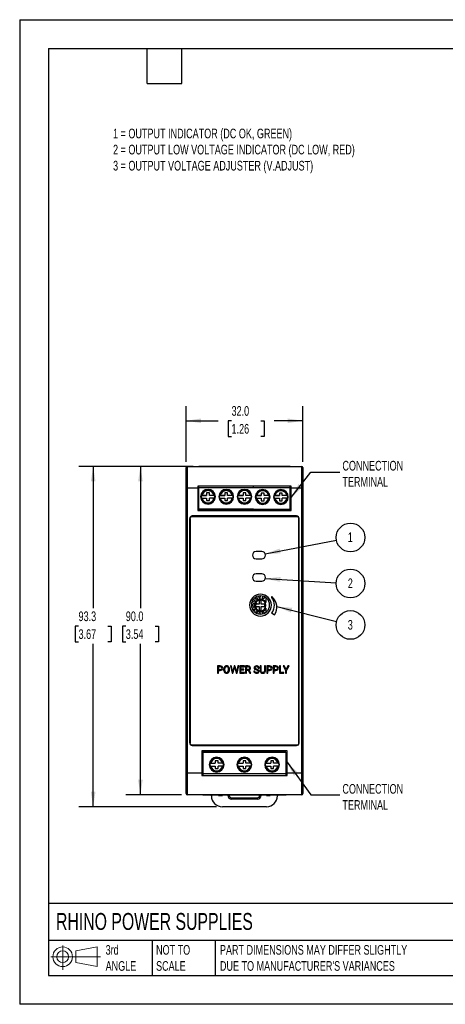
# Model space of a CAD drawing. Header units: millimetres. Extents: x 0 to 349, y 0 to 270.
# Tile 1 of 9: x 0 to 117, y 0 to 270. Entities that reach past the tile are written whole.
import ezdxf

# ---------------------------------------------------------------- set-up
doc = ezdxf.new("R2010")
doc.units = ezdxf.units.MM
doc.header["$LTSCALE"] = 1.25
doc.layers.add('DIMENSIONS', color=140, linetype='Continuous', lineweight=25)
doc.layers.add('TEXT', color=140, linetype='Continuous', lineweight=25)
doc.styles.add('SLDTEXTSTYLE0', font='TXT', dxfattribs={"width": 0.7})
doc.dimstyles.new('SLDDIMSTYLE0', dxfattribs={"dimtxt": 2.69751, "dimasz": 4.1275, "dimexe": 0, "dimexo": 0.0625, "dimgap": 0.674377, "dimtad": 0, "dimtih": 1, "dimtoh": 1, "dimdec": 1, "dimrnd": 1e-09, "dimzin": 4, "dimdsep": 46, "dimtxsty": 'SLDTEXTSTYLE0', "dimsah": 1, "dimcen": 0.09, "dimadec": 0, "dimazin": 1, "dimtfac": 1, "dimtdec": 1, "dimtofl": 0, "dimtmove": 0, "dimatfit": 3, "dimfxl": 0, "dimfrac": 2, "dimtolj": 1, "dimtzin": 12, "dimarcsym": 0})
doc.dimstyles.new('SLDDIMSTYLE1', dxfattribs={"dimtxt": 2.69751, "dimasz": 4.1275, "dimexe": 0, "dimexo": 0.0625, "dimgap": 0.674377, "dimtad": 0, "dimtih": 1, "dimtoh": 1, "dimdec": 1, "dimrnd": 1e-09, "dimzin": 12, "dimdsep": 46, "dimtxsty": 'SLDTEXTSTYLE0', "dimsah": 1, "dimcen": 0.09, "dimadec": 0, "dimazin": 3, "dimtfac": 1, "dimtdec": 1, "dimtofl": 0, "dimtmove": 0, "dimatfit": 3, "dimfxl": 0, "dimfrac": 2, "dimtolj": 1, "dimtzin": 12, "dimarcsym": 0})
doc.dimstyles.new('SLDDIMSTYLE2', dxfattribs={"dimtxt": 0.18, "dimasz": 4.1275, "dimexe": 0, "dimexo": 0.0625, "dimgap": 0, "dimtad": 0, "dimtih": 1, "dimtoh": 1, "dimdec": 0, "dimrnd": 1e-09, "dimzin": 0, "dimdsep": 46, "dimtxsty": 'Standard', "dimsah": 1, "dimcen": 0.09, "dimadec": 0, "dimazin": 0, "dimtfac": 4.1275, "dimtdec": 0, "dimtofl": 0, "dimtmove": 0, "dimatfit": 3, "dimfxl": 0, "dimfrac": 2, "dimtolj": 1, "dimtzin": 0, "dimarcsym": 0})

# ---------------------------------------------------------------- blocks, each defined once
blk = doc.blocks.new('Block11')
at = {"color": 7, "linetype": 'Continuous', "lineweight": 18}
for p, q in [((3.24, 6.64), (3.24, 0)), ((6.85, 5.21), (12.72, 6.29)), ((12.72, 6.29), (12.72, 0.91)), ((0, 3.6), (13.59, 3.6)), ((6.85, 2), (6.85, 5.21)), ((6.85, 2), (12.72, 0.91))]:
    blk.add_line(p, q, dxfattribs=at)
for radius in [2.69, 1.61]:
    blk.add_circle((3.24, 3.6), radius, dxfattribs=at)
blk = doc.blocks.new('Block12')
at = {"color": 7, "linetype": 'Continuous'}
blk.add_blockref('Block11', (0, 0), dxfattribs=at)
blk = doc.blocks.new('_D')
at = {"layer": 'DIMENSIONS'}
for p, q in [((45.6, 148.73), (45.6, 163.91)), ((77.6, 148.73), (77.6, 163.91)), ((45.6, 159.94), (54.42, 159.94)), ((58.07, 159.94), (57.17, 159.94)), ((57.17, 159.94), (57.17, 155.66)), ((66.09, 159.94), (66.99, 159.94)), ((66.99, 159.94), (66.99, 155.66)), ((77.6, 159.94), (69.74, 159.94)), ((57.17, 155.66), (58.07, 155.66)), ((66.99, 155.66), (66.09, 155.66))]:
    blk.add_line(p, q, dxfattribs=at)
for points in [[(45.6, 159.94), (49.73, 159.31), (49.73, 160.58)], [(77.6, 159.94), (73.47, 160.58), (73.47, 159.31)]]:
    blk.add_solid(points, dxfattribs=at)
at = {"layer": 'DIMENSIONS', "char_height": 2.646, "attachment_point": 1, "style": 'SLDTEXTSTYLE0'}
for s, insert in [('32.0', (58.07, 163.96)), ('1.26', (58.07, 159.07))]:
    blk.add_mtext(s, dxfattribs=dict(at, insert=insert))
blk = doc.blocks.new('_D_1')
at = {"layer": 'DIMENSIONS'}
for p, q in [((47.51, 147.44), (29.13, 147.44)), ((33.1, 147.44), (33.1, 108.55)), ((29.09, 103.66), (28.18, 103.66)), ((28.18, 103.66), (28.18, 99.38)), ((37.11, 103.66), (38.01, 103.66)), ((38.01, 103.66), (38.01, 99.38)), ((28.18, 99.38), (29.09, 99.38)), ((33.1, 57.44), (33.1, 98.77)), ((38.01, 99.38), (37.11, 99.38)), ((44.31, 57.44), (29.13, 57.44))]:
    blk.add_line(p, q, dxfattribs=at)
for points in [[(33.1, 147.44), (32.46, 143.32), (33.73, 143.32)], [(33.1, 57.44), (33.73, 61.57), (32.46, 61.57)]]:
    blk.add_solid(points, dxfattribs=at)
at = {"layer": 'DIMENSIONS', "char_height": 2.646, "attachment_point": 1, "style": 'SLDTEXTSTYLE0'}
for s, insert in [('90.0', (29.09, 107.68)), ('3.54', (29.09, 102.79))]:
    blk.add_mtext(s, dxfattribs=dict(at, insert=insert))
blk = doc.blocks.new('_D_2')
at = {"layer": 'DIMENSIONS'}
for p, q in [((47.51, 147.44), (16.18, 147.44)), ((20.14, 147.44), (20.14, 108.55)), ((16.14, 103.66), (15.23, 103.66)), ((15.23, 103.66), (15.23, 99.38)), ((24.15, 103.66), (25.06, 103.66)), ((25.06, 103.66), (25.06, 99.38)), ((15.23, 99.38), (16.14, 99.38)), ((20.14, 54.14), (20.14, 98.77)), ((25.06, 99.38), (24.15, 99.38)), ((53.96, 54.14), (16.18, 54.14))]:
    blk.add_line(p, q, dxfattribs=at)
for points in [[(20.14, 147.44), (19.51, 143.32), (20.78, 143.32)], [(20.14, 54.14), (20.78, 58.27), (19.51, 58.27)]]:
    blk.add_solid(points, dxfattribs=at)
at = {"layer": 'DIMENSIONS', "char_height": 2.646, "attachment_point": 1, "style": 'SLDTEXTSTYLE0'}
for s, insert in [('93.3', (16.14, 107.68)), ('3.67', (16.14, 102.79))]:
    blk.add_mtext(s, dxfattribs=dict(at, insert=insert))
blk = doc.blocks.new('SW_NOTE_0')
at = {"layer": 'DIMENSIONS', "color": 0}
blk.add_circle((3.86, 0.74), 3.93, dxfattribs=at)
at = {"layer": 'DIMENSIONS', "color": 0, "insert": (3.81, 2.12), "char_height": 2.65, "attachment_point": 2, "style": 'SLDTEXTSTYLE0'}
blk.add_mtext('1', dxfattribs=at)
blk = doc.blocks.new('SW_NOTE_0_1')
at = {"layer": 'DIMENSIONS', "color": 0}
blk.add_circle((3.92, -0.23), 3.93, dxfattribs=at)
at = {"layer": 'DIMENSIONS', "color": 0, "insert": (3.88, 1.15), "char_height": 2.65, "attachment_point": 2, "style": 'SLDTEXTSTYLE0'}
blk.add_mtext('2', dxfattribs=at)
blk = doc.blocks.new('SW_NOTE_0_2')
at = {"layer": 'DIMENSIONS', "color": 0}
blk.add_circle((3.81, -0.96), 3.93, dxfattribs=at)
at = {"layer": 'DIMENSIONS', "color": 0, "insert": (3.76, 0.42), "char_height": 2.65, "attachment_point": 2, "style": 'SLDTEXTSTYLE0'}
blk.add_mtext('3', dxfattribs=at)

msp = doc.modelspace()

# ---------------------------------------------------------------- linework, layer by layer
at = {"color": 7, "linetype": 'Continuous'}
for p, q in [((0, 269.88), (0, 0)), ((0, 269.88), (349.25, 269.88)), ((349.25, 0), (0, 0))]:
    msp.add_line(p, q, dxfattribs=at)
for p, q in [((45.6, 141.44), (45.6, 147.14)), ((45.9, 147.44), (45.9, 141.44)), ((45.9, 147.44), (49.1, 147.44)), ((49.1, 147.44), (49.1, 147.44)), ((74.1, 147.44), (49.1, 147.44)), ((49.1, 147.44), (74.1, 147.44)), ((74.1, 147.44), (74.1, 147.44)), ((74.1, 147.44), (77.3, 147.44)), ((77.3, 141.44), (77.3, 147.44)), ((77.6, 147.14), (77.6, 141.44)), ((45.6, 141.44), (45.9, 141.44)), ((45.6, 63.44), (45.6, 141.44)), ((48.8, 141.44), (45.9, 141.44)), ((45.9, 141.44), (45.9, 63.44)), ((74.4, 142.04), (48.8, 142.04)), ((48.8, 142.04), (48.8, 141.44)), ((48.8, 141.44), (48.8, 135.34)), ((49.12, 141.67), (49.12, 142.04)), ((49.12, 135.81), (49.12, 141.67)), ((49.12, 141.67), (64.12, 141.67)), ((51.62, 141.03), (51.62, 140.79)), ((56.62, 141.03), (56.62, 140.79)), ((61.62, 141.03), (61.62, 140.79)), ((64.12, 141.67), (64.12, 142.04)), ((64.12, 141.62), (64.12, 141.67)), ((64.12, 141.62), (74.1, 141.62)), ((66.6, 140.98), (66.6, 140.74)), ((71.6, 140.98), (71.6, 140.74)), ((74.1, 141.62), (74.1, 142.04)), ((74.1, 135.76), (74.1, 141.62)), ((77.3, 141.44), (74.4, 141.44)), ((74.4, 135.34), (74.4, 141.44)), ((77.6, 141.44), (77.3, 141.44)), ((77.3, 63.44), (77.3, 141.44)), ((77.6, 141.44), (77.6, 63.44)), ((51.25, 139.49), (49.75, 139.49)), ((49.99, 139.49), (51.25, 139.49)), ((49.99, 138.74), (51.25, 138.74)), ((52, 140.19), (51.25, 140.19)), ((51.25, 140.19), (51.25, 139.49)), ((52, 140.19), (51.25, 140.19)), ((51.25, 140.19), (51.25, 140.19)), ((51.25, 139.49), (51.25, 139.49)), ((51.25, 138.74), (51.25, 138.05)), ((51.25, 138.05), (52, 138.05)), ((52, 139.49), (52, 140.19)), ((52, 140.19), (52, 140.19)), ((52, 139.49), (52, 139.49)), ((53.26, 139.49), (52, 139.49)), ((53.5, 139.49), (52, 139.49)), ((53.26, 138.74), (52, 138.74)), ((52, 138.05), (52, 138.74)), ((56.25, 139.49), (54.75, 139.49)), ((54.99, 139.49), (56.25, 139.49)), ((54.99, 138.74), (56.25, 138.74)), ((57, 140.19), (56.25, 140.19)), ((56.25, 140.19), (56.25, 139.49)), ((57, 140.19), (56.25, 140.19)), ((56.25, 140.19), (56.25, 140.19)), ((56.25, 139.49), (56.25, 139.49)), ((56.25, 138.74), (56.25, 138.05)), ((56.25, 138.05), (57, 138.05)), ((57, 139.49), (57, 140.19)), ((57, 140.19), (57, 140.19)), ((57, 139.49), (57, 139.49)), ((58.26, 139.49), (57, 139.49)), ((58.5, 139.49), (57, 139.49)), ((58.26, 138.74), (57, 138.74)), ((57, 138.05), (57, 138.74)), ((61.25, 139.49), (59.75, 139.49)), ((59.99, 139.49), (61.25, 139.49)), ((59.99, 138.74), (61.25, 138.74)), ((62, 140.19), (61.25, 140.19)), ((61.25, 140.19), (61.25, 139.49)), ((62, 140.19), (61.25, 140.19)), ((61.25, 140.19), (61.25, 140.19)), ((61.25, 139.49), (61.25, 139.49)), ((61.25, 138.74), (61.25, 138.05)), ((61.25, 138.05), (62, 138.05)), ((62, 139.49), (62, 140.19)), ((62, 140.19), (62, 140.19)), ((63.26, 139.49), (62, 139.49)), ((63.5, 139.49), (62, 139.49)), ((62, 139.49), (62, 139.49)), ((63.26, 138.74), (62, 138.74)), ((62, 138.05), (62, 138.74)), ((66.22, 139.44), (64.73, 139.44)), ((64.97, 139.44), (66.22, 139.44)), ((64.97, 138.69), (66.22, 138.69)), ((66.97, 140.14), (66.22, 140.14)), ((66.22, 140.14), (66.22, 139.44)), ((66.97, 140.14), (66.22, 140.14)), ((66.22, 140.14), (66.22, 140.14)), ((66.22, 139.44), (66.22, 139.44)), ((66.22, 138.69), (66.22, 138)), ((66.22, 138), (66.97, 138)), ((66.97, 139.44), (66.97, 140.14)), ((66.97, 140.14), (66.97, 140.14)), ((66.97, 139.44), (66.97, 139.44)), ((68.23, 139.44), (66.97, 139.44)), ((68.47, 139.44), (66.97, 139.44)), ((68.23, 138.69), (66.97, 138.69)), ((66.97, 138), (66.97, 138.69)), ((71.22, 139.44), (69.73, 139.44)), ((69.97, 139.44), (71.22, 139.44)), ((69.97, 138.69), (71.22, 138.69)), ((71.97, 140.14), (71.22, 140.14)), ((71.22, 140.14), (71.22, 139.44)), ((71.97, 140.14), (71.22, 140.14)), ((71.22, 140.14), (71.22, 140.14)), ((71.22, 139.44), (71.22, 139.44)), ((71.22, 138.69), (71.22, 138)), ((71.22, 138), (71.97, 138)), ((71.97, 139.44), (71.97, 140.14)), ((71.97, 140.14), (71.97, 140.14)), ((73.23, 139.44), (71.97, 139.44)), ((73.47, 139.44), (71.97, 139.44)), ((71.97, 139.44), (71.97, 139.44)), ((73.23, 138.69), (71.97, 138.69)), ((71.97, 138), (71.97, 138.69)), ((48.8, 135.34), (74.4, 135.34)), ((49.12, 135.81), (64.1, 135.81)), ((49.12, 135.71), (49.12, 135.81)), ((49.12, 135.71), (64.1, 135.71)), ((64.1, 135.76), (64.1, 135.81)), ((64.1, 135.76), (74.1, 135.76)), ((64.1, 135.66), (64.1, 135.76)), ((64.1, 135.66), (74.1, 135.66)), ((74.1, 135.66), (74.1, 135.76)), ((46.59, 133.14), (46.59, 71.64)), ((46.6, 133.14), (46.59, 133.14)), ((46.6, 133.14), (46.6, 71.64)), ((46.69, 133.12), (46.69, 71.62)), ((47.29, 133.72), (75.89, 133.72)), ((47.3, 133.85), (47.3, 133.84)), ((75.9, 133.85), (47.3, 133.85)), ((75.9, 133.84), (47.3, 133.84)), ((75.9, 133.84), (75.9, 133.85)), ((76.49, 71.62), (76.49, 133.12)), ((76.61, 133.14), (76.6, 133.14)), ((76.6, 71.64), (76.6, 133.14)), ((76.61, 71.64), (76.61, 133.14)), ((66.39, 124.11), (64.79, 124.11)), ((64.79, 122.11), (66.39, 122.11)), ((66.39, 117.97), (64.79, 117.97)), ((64.79, 115.97), (66.39, 115.97)), ((64.48, 110.65), (64.1, 111.08)), ((64.48, 110.65), (64.1, 111.08)), ((64.46, 111.42), (64.86, 110.99)), ((64.48, 110.65), (64.48, 110.65)), ((65.15, 111.15), (64.96, 111.72)), ((65.15, 111.15), (64.96, 111.72)), ((65.44, 111.88), (65.62, 111.31)), ((65.96, 111.34), (66.02, 111.95)), ((65.96, 111.34), (66.02, 111.95)), ((66, 111.04), (66, 111.04)), ((66.52, 111.89), (66.45, 111.29)), ((66.9, 111.54), (66.9, 111.13)), ((67.36, 111.54), (66.9, 111.54)), ((66.9, 111.54), (66.9, 111.54)), ((66.9, 111.54), (66.9, 111.13)), ((67.5, 111.45), (67.5, 110.14)), ((63.5, 109.59), (64.01, 109.59)), ((64.01, 109.09), (63.52, 109.09)), ((64.01, 109.09), (63.52, 109.09)), ((64.08, 109.92), (63.6, 110.14)), ((64.08, 109.92), (63.6, 110.14)), ((63.65, 108.57), (64.08, 108.77)), ((63.78, 110.61), (64.29, 110.38)), ((64.29, 108.31), (63.87, 108.13)), ((64.29, 108.31), (63.87, 108.13)), ((64.01, 109.09), (64.01, 109.09)), ((64.08, 109.92), (64.08, 109.92)), ((64.19, 107.71), (64.48, 108.04)), ((64.29, 108.31), (64.29, 108.31)), ((64.48, 108.04), (64.48, 108.04)), ((64.9, 109.94), (64.6, 109.34)), ((64.6, 109.34), (64.9, 108.74)), ((64.9, 109.64), (64.9, 109.94)), ((64.9, 109.64), (64.9, 109.94)), ((65.6, 109.64), (64.9, 109.64)), ((65.6, 109.64), (64.9, 109.64)), ((64.9, 109.64), (64.9, 109.64)), ((64.9, 108.74), (64.9, 109.04)), ((64.9, 109.04), (65.6, 109.04)), ((64.9, 108.74), (64.9, 109.04)), ((64.9, 109.04), (64.9, 109.04)), ((64.94, 110.41), (64.94, 110.41)), ((66.2, 110.64), (65.6, 110.64)), ((65.6, 110.64), (65.6, 109.64)), ((66.2, 110.64), (65.6, 110.64)), ((65.6, 109.64), (65.6, 109.64)), ((65.6, 109.04), (65.6, 108.04)), ((65.6, 108.04), (66.2, 108.04)), ((66.2, 109.64), (66.2, 110.64)), ((66.2, 109.64), (66.2, 110.64)), ((66.2, 110.64), (66.2, 110.64)), ((67.2, 109.64), (66.2, 109.64)), ((67.2, 109.64), (66.2, 109.64)), ((66.2, 109.64), (66.2, 109.64)), ((66.2, 108.04), (66.2, 109.04)), ((66.2, 109.04), (67.2, 109.04)), ((66.2, 108.04), (66.2, 109.04)), ((66.2, 109.04), (66.2, 109.04)), ((67.06, 108.28), (67.06, 108.28)), ((67.2, 109.04), (67.2, 109.64)), ((67.2, 109.64), (67.2, 109.64)), ((67.2, 109.04), (67.2, 109.64)), ((67.5, 110.14), (67.5, 110.14)), ((67.5, 108.54), (67.5, 107.44)), ((67.5, 108.54), (67.5, 108.54)), ((64.86, 107.7), (64.57, 107.39)), ((64.86, 107.7), (64.86, 107.7)), ((65.02, 107.14), (65.15, 107.54)), ((65.02, 107.14), (65.15, 107.54)), ((65.15, 107.54), (65.15, 107.54)), ((65.62, 107.38), (65.5, 106.99)), ((66, 106.94), (65.96, 107.35)), ((65.96, 107.35), (65.96, 107.35)), ((66, 106.94), (65.96, 107.35)), ((66, 107.84), (66, 107.84)), ((66.45, 107.4), (66.5, 106.99)), ((66.9, 107.56), (66.9, 107.14)), ((66.9, 107.56), (66.9, 107.56)), ((66.9, 107.56), (66.9, 107.14)), ((66.9, 107.14), (66.98, 107.14)), ((66.9, 107.14), (66.9, 107.14)), ((66.9, 107.14), (66.98, 107.14)), ((54.23, 92.74), (54.23, 90.77)), ((54.96, 92.74), (54.23, 92.74)), ((54.49, 92.53), (54.49, 91.75)), ((54.97, 92.53), (54.49, 92.53)), ((55.91, 91.81), (55.91, 91.67)), ((56.17, 91.83), (56.17, 91.69)), ((57.24, 91.67), (57.24, 91.82)), ((57.49, 91.69), (57.49, 91.81)), ((58, 92.74), (57.74, 92.74)), ((57.74, 92.74), (58.21, 90.77)), ((58.31, 91.39), (58, 92.74)), ((58.79, 92.74), (58.4, 91.36)), ((58.45, 90.77), (58.87, 92.2)), ((59.01, 92.74), (58.79, 92.74)), ((58.87, 92.2), (58.9, 92.35)), ((58.9, 92.35), (58.93, 92.2)), ((58.93, 92.2), (59.34, 90.77)), ((59.39, 91.36), (59.01, 92.74)), ((59.79, 92.74), (59.49, 91.39)), ((59.58, 90.77), (60.05, 92.74)), ((60.05, 92.74), (59.79, 92.74)), ((60.34, 92.74), (60.34, 90.77)), ((61.58, 92.74), (60.34, 92.74)), ((60.6, 92.53), (61.58, 92.53)), ((60.6, 91.89), (60.6, 92.53)), ((61.46, 91.89), (60.6, 91.89)), ((61.46, 91.68), (61.46, 91.89)), ((61.58, 92.53), (61.58, 92.74)), ((61.92, 92.74), (61.92, 90.77)), ((62.57, 92.74), (61.92, 92.74)), ((62.18, 92.53), (62.18, 91.78)), ((62.58, 92.53), (62.18, 92.53)), ((62.18, 91.78), (62.58, 91.78)), ((65.36, 92.17), (65.62, 92.17)), ((65.91, 92.74), (65.91, 91.4)), ((66.17, 92.74), (65.91, 92.74)), ((66.17, 91.4), (66.17, 92.74)), ((67.08, 92.74), (67.08, 91.4)), ((67.34, 92.74), (67.08, 92.74)), ((67.34, 91.4), (67.34, 92.74)), ((67.75, 92.74), (67.75, 90.77)), ((68.48, 92.74), (67.75, 92.74)), ((68.49, 92.53), (68.01, 92.53)), ((68.01, 92.53), (68.01, 91.75)), ((69.5, 92.74), (69.5, 90.77)), ((70.23, 92.74), (69.5, 92.74)), ((69.76, 92.53), (69.76, 91.75)), ((70.24, 92.53), (69.76, 92.53)), ((71.51, 92.74), (71.25, 92.74)), ((71.25, 92.74), (71.25, 90.77)), ((71.51, 90.98), (71.51, 92.74)), ((72.21, 92.74), (72.89, 91.5)), ((72.5, 92.74), (72.21, 92.74)), ((73.02, 91.75), (72.5, 92.74)), ((73.53, 92.74), (73.02, 91.75)), ((73.15, 91.5), (73.82, 92.74)), ((73.82, 92.74), (73.53, 92.74)), ((54.23, 90.77), (54.49, 90.77)), ((54.49, 91.75), (54.96, 91.75)), ((54.49, 91.54), (54.95, 91.54)), ((54.49, 90.77), (54.49, 91.54)), ((58.21, 90.77), (58.45, 90.77)), ((58.35, 91.13), (58.31, 91.39)), ((58.4, 91.36), (58.35, 91.13)), ((59.34, 90.77), (59.58, 90.77)), ((59.45, 91.13), (59.39, 91.36)), ((59.49, 91.39), (59.45, 91.13)), ((60.34, 90.77), (61.59, 90.77)), ((60.6, 90.98), (60.6, 91.68)), ((60.6, 91.68), (61.46, 91.68)), ((61.59, 90.98), (60.6, 90.98)), ((61.59, 90.77), (61.59, 90.98)), ((61.92, 90.77), (62.18, 90.77)), ((62.18, 91.57), (62.64, 91.57)), ((62.18, 90.77), (62.18, 91.57)), ((62.64, 91.57), (63.07, 90.77)), ((63.35, 90.78), (62.88, 91.62)), ((63.07, 90.77), (63.35, 90.77)), ((63.35, 90.77), (63.35, 90.78)), ((64.45, 91.34), (64.19, 91.34)), ((66.62, 90.74), (66.69, 90.74)), ((67.75, 90.77), (68.01, 90.77)), ((68.01, 91.75), (68.48, 91.75)), ((68.01, 91.54), (68.47, 91.54)), ((68.01, 90.77), (68.01, 91.54)), ((69.5, 90.77), (69.76, 90.77)), ((69.76, 91.75), (70.23, 91.75)), ((69.76, 91.54), (70.22, 91.54)), ((69.76, 90.77), (69.76, 91.54)), ((71.25, 90.77), (72.44, 90.77)), ((72.44, 90.98), (71.51, 90.98)), ((72.44, 90.77), (72.44, 90.98)), ((72.89, 91.5), (72.89, 90.77)), ((72.89, 90.77), (73.15, 90.77)), ((73.15, 90.77), (73.15, 91.5)), ((46.59, 71.64), (46.6, 71.64)), ((75.89, 71.02), (47.29, 71.02)), ((47.3, 70.94), (75.9, 70.94)), ((47.3, 70.94), (47.3, 70.94)), ((47.3, 70.94), (75.9, 70.94)), ((75.9, 70.94), (75.9, 70.94)), ((76.6, 71.64), (76.61, 71.64)), ((73.3, 69.44), (49.9, 69.44)), ((49.9, 69.44), (49.9, 63.44)), ((72.99, 69.1), (50.19, 69.1)), ((50.19, 69.1), (50.19, 69)), ((72.99, 69), (50.19, 69)), ((50.19, 69), (50.19, 63.14)), ((72.99, 69.1), (72.99, 69)), ((72.99, 69), (72.99, 63.14)), ((73.3, 63.44), (73.3, 69.44)), ((52.36, 66.07), (53.62, 66.07)), ((52.36, 65.32), (53.62, 65.32)), ((54.37, 66.77), (53.62, 66.77)), ((53.62, 66.77), (53.62, 66.07)), ((53.62, 65.32), (53.62, 64.62)), ((54.37, 66.07), (54.37, 66.77)), ((55.63, 66.07), (54.37, 66.07)), ((54.37, 64.62), (54.37, 65.32)), ((55.63, 65.32), (54.37, 65.32)), ((59.96, 66.07), (61.22, 66.07)), ((59.96, 65.32), (61.22, 65.32)), ((61.97, 66.77), (61.22, 66.77)), ((61.22, 66.77), (61.22, 66.07)), ((61.22, 65.32), (61.22, 64.62)), ((61.97, 66.07), (61.97, 66.77)), ((63.23, 66.07), (61.97, 66.07)), ((61.97, 64.62), (61.97, 65.32)), ((63.23, 65.32), (61.97, 65.32)), ((67.56, 66.07), (68.82, 66.07)), ((67.56, 65.32), (68.82, 65.32)), ((69.57, 66.77), (68.82, 66.77)), ((68.82, 66.77), (68.82, 66.07)), ((68.82, 65.32), (68.82, 64.62)), ((69.57, 66.07), (69.57, 66.77)), ((70.83, 66.07), (69.57, 66.07)), ((69.57, 64.62), (69.57, 65.32)), ((70.83, 65.32), (69.57, 65.32)), ((45.6, 57.74), (45.6, 63.44)), ((45.6, 63.44), (45.9, 63.44)), ((45.9, 63.44), (45.9, 57.44)), ((45.9, 63.44), (49.9, 63.44)), ((49.9, 63.44), (49.9, 62.74)), ((49.9, 62.74), (73.3, 62.74)), ((72.99, 63.14), (50.19, 63.14)), ((50.19, 63.14), (50.19, 62.74)), ((53.62, 64.62), (54.37, 64.62)), ((53.99, 63.78), (53.99, 64.02)), ((61.22, 64.62), (61.97, 64.62)), ((61.59, 63.78), (61.59, 64.02)), ((68.82, 64.62), (69.57, 64.62)), ((69.19, 63.78), (69.19, 64.02)), ((72.99, 63.14), (72.99, 62.74)), ((73.3, 62.74), (73.3, 63.44)), ((73.3, 63.44), (77.3, 63.44)), ((77.3, 57.44), (77.3, 63.44)), ((77.6, 63.44), (77.3, 63.44)), ((77.6, 63.44), (77.6, 57.74)), ((50.2, 57.44), (45.9, 57.44)), ((50.2, 57.45), (73, 57.45)), ((50.2, 57.44), (50.2, 57.45)), ((73, 57.44), (50.2, 57.44)), ((52.55, 57.14), (52.55, 57.44)), ((54.5, 57.24), (54.5, 57.44)), ((54.5, 57.24), (55.55, 57.24)), ((57.05, 57.24), (57.45, 57.24)), ((66.15, 57.24), (65.75, 57.24)), ((67.65, 57.24), (68.7, 57.24)), ((68.7, 57.24), (68.7, 57.44)), ((70.65, 57.44), (70.65, 57.14)), ((73, 57.45), (73, 57.44)), ((77.3, 57.44), (73, 57.44)), ((67.65, 54.14), (55.55, 54.14)), ((58.05, 56.24), (58.05, 56.64)), ((58.05, 56.64), (65.15, 56.64)), ((65.15, 56.24), (58.05, 56.24)), ((65.15, 56.24), (65.15, 56.64))]:
    msp.add_line(p, q)
at = {"flags": 128}
for points in [[(69.06, 107.3), (69.5, 106.99), (69.85, 106.74)], [(55.55, 57.24), (55.55, 57.4), (55.56, 57.44)], [(57.05, 57.24), (57.07, 57.44), (57.07, 57.44)], [(57.48, 57.44), (57.46, 57.36), (57.45, 57.24)], [(65.75, 57.24), (65.74, 57.36), (65.71, 57.44)], [(66.13, 57.44), (66.13, 57.44), (66.15, 57.24)], [(67.64, 57.44), (67.64, 57.4), (67.65, 57.24)]]:
    msp.add_lwpolyline(points, dxfattribs=at)
for centre, radius, start, end in [((45.9, 147.14), 0.3, 90, 180), ((77.3, 147.14), 0.3, 0, 90), ((51.62, 139.12), 2.02, 90, 270), ((51.62, 139.12), 2.03, 90, 180), ((51.62, 139.12), 1.91, 90, 270), ((51.62, 139.12), 1.91, 90, 180), ((51.62, 139.12), 1.67, 90, 167.0629), ((51.62, 139.12), 2.02, 270, 90), ((51.62, 139.12), 2.03, 0, 90), ((51.62, 139.12), 1.91, 270, 90), ((51.62, 139.12), 1.91, 0, 90), ((51.62, 139.12), 1.67, 12.9371, 90), ((56.62, 139.12), 2.02, 90, 270), ((56.62, 139.12), 2.03, 90, 180), ((56.62, 139.12), 1.91, 90, 270), ((56.62, 139.12), 1.91, 90, 180), ((56.62, 139.12), 1.67, 90, 167.0629), ((56.62, 139.12), 2.02, 270, 90), ((56.62, 139.12), 2.03, 0, 90), ((56.62, 139.12), 1.91, 270, 90), ((56.62, 139.12), 1.91, 0, 90), ((56.62, 139.12), 1.67, 12.9371, 90), ((61.62, 139.12), 2.03, 90, 270), ((61.62, 139.12), 2.03, 90, 180), ((61.62, 139.12), 1.91, 90, 270), ((61.62, 139.12), 1.91, 90, 180), ((61.62, 139.12), 1.68, 90, 167.0629), ((61.62, 139.12), 2.03, 270, 90), ((61.62, 139.12), 2.03, 0, 90), ((61.62, 139.12), 1.91, 270, 90), ((61.62, 139.12), 1.91, 0, 90), ((61.62, 139.12), 1.68, 12.9371, 90), ((66.6, 139.07), 2.03, 90, 270), ((66.6, 139.07), 2.03, 90, 180), ((66.6, 139.07), 1.91, 90, 270), ((66.6, 139.07), 1.91, 90, 180), ((66.6, 139.07), 1.68, 90, 167.0629), ((66.6, 139.07), 2.03, 270, 90), ((66.6, 139.07), 2.03, 0, 90), ((66.6, 139.07), 1.91, 270, 90), ((66.6, 139.07), 1.91, 0, 90), ((66.6, 139.07), 1.68, 12.9371, 90), ((71.6, 139.07), 2.03, 90, 270), ((71.6, 139.07), 2.03, 90, 180), ((71.6, 139.07), 1.91, 90, 270), ((71.6, 139.07), 1.91, 90, 180), ((71.6, 139.07), 1.67, 90, 167.0629), ((71.6, 139.07), 2.03, 270, 90), ((71.6, 139.07), 2.03, 0, 90), ((71.6, 139.07), 1.91, 270, 90), ((71.6, 139.07), 1.91, 0, 90), ((71.6, 139.07), 1.67, 12.9371, 90), ((51.62, 139.12), 1.67, 192.9371, 347.0629), ((56.62, 139.12), 1.68, 192.9371, 347.0629), ((61.62, 139.12), 1.68, 192.9371, 347.0629), ((66.6, 139.07), 1.68, 192.9371, 347.0629), ((71.6, 139.07), 1.68, 192.9371, 347.0629), ((47.3, 133.14), 0.707, 90, 180), ((47.3, 133.14), 0.7, 90, 180), ((75.9, 133.14), 0.707, 0, 90), ((75.9, 133.14), 0.7, 0, 90), ((66, 109.44), 2.5, 0, 180), ((66, 109.34), 2, 139.1808, 148.8192), ((66, 109.34), 2, 139.1808, 148.8192), ((66, 109.34), 1.7, 90, 270), ((66, 109.34), 1.5, 90, 270), ((66, 109.34), 1.7, 90, 135), ((66, 109.34), 2, 115.1808, 124.8192), ((66, 109.34), 2, 91.1808, 100.8192), ((66, 109.34), 1.7, 28.0725, 90), ((66, 109.34), 1.7, 28.0725, 90), ((66, 109.34), 1.5, 270, 90), ((66, 109.34), 2, 63.2563, 76.8192), ((66, 109.44), 2.5, 180, 0), ((66, 109.34), 2, 163.1808, 172.8192), ((66, 109.34), 2, 163.1808, 172.8192), ((66, 109.34), 2, 187.1808, 196.8192), ((66, 109.34), 2, 187.1808, 196.8192), ((66, 109.34), 2, 211.1808, 220.8192), ((66, 109.34), 2, 211.1808, 220.8192), ((66, 109.34), 1.5, 135, 270), ((66, 109.34), 1.7, 270, 331.9275), ((66, 109.34), 1.5, 270, 315), ((66, 109.34), 1.7, 315, 331.9275), ((66, 109.34), 2, 235.1808, 244.8192), ((66, 109.34), 2, 235.1808, 244.8192), ((66, 109.34), 2, 259.1808, 268.8192), ((66, 109.34), 2, 259.1808, 268.8192), ((66, 109.34), 2, 283.1808, 296.7437), ((66, 109.34), 2, 283.1808, 296.7437), ((47.3, 71.64), 0.707, 180, 270), ((47.3, 71.64), 0.7, 180, 270), ((75.9, 71.64), 0.707, 270, 0), ((75.9, 71.64), 0.7, 270, 0), ((53.99, 65.69), 2.03, 90, 270), ((53.99, 65.69), 1.91, 90, 270), ((53.99, 65.69), 2.03, 270, 90), ((53.99, 65.69), 1.91, 270, 90), ((61.59, 65.69), 2.03, 90, 270), ((61.59, 65.69), 1.91, 90, 270), ((61.59, 65.69), 2.03, 270, 90), ((61.59, 65.69), 1.91, 270, 90), ((69.19, 65.69), 2.03, 90, 270), ((69.19, 65.69), 1.91, 90, 270), ((69.19, 65.69), 2.03, 270, 90), ((69.19, 65.69), 1.91, 270, 90), ((53.99, 65.69), 1.68, 12.9371, 167.0629), ((53.99, 65.69), 1.68, 192.9371, 270), ((53.99, 65.69), 1.68, 270, 347.0629), ((61.59, 65.69), 1.67, 12.9371, 167.0629), ((61.59, 65.69), 1.68, 192.9371, 270), ((61.59, 65.69), 1.67, 270, 347.0629), ((69.19, 65.69), 1.68, 12.9371, 167.0629), ((69.19, 65.69), 1.68, 192.9371, 270), ((69.19, 65.69), 1.68, 270, 347.0629), ((45.9, 57.74), 0.3, 180, 270), ((55.55, 57.14), 3, 180, 270), ((58.05, 57.24), 1, 180, 270), ((58.05, 57.24), 0.6, 180, 270), ((65.15, 57.24), 1, 270, 0), ((65.15, 57.24), 0.6, 270, 0), ((67.65, 57.14), 3, 270, 0), ((77.3, 57.74), 0.3, 270, 0)]:
    msp.add_arc(centre, radius, start, end)
for points in [[(74.4, 141.44), (74.4, 141.65), (74.4, 141.85), (74.4, 142.04)], [(46.69, 133.12), (46.69, 133.45), (46.96, 133.72), (47.29, 133.72)], [(75.89, 133.72), (76.23, 133.72), (76.49, 133.45), (76.49, 133.12)], [(64.79, 124.11), (64.24, 124.11), (63.79, 123.67), (63.79, 123.11)], [(63.79, 123.11), (63.79, 122.56), (64.24, 122.11), (64.79, 122.11)], [(67.39, 123.11), (67.39, 123.67), (66.95, 124.11), (66.39, 124.11)], [(66.39, 122.11), (66.95, 122.11), (67.39, 122.56), (67.39, 123.11)], [(64.79, 117.97), (64.24, 117.97), (63.79, 117.52), (63.79, 116.97)], [(63.79, 116.97), (63.79, 116.42), (64.24, 115.97), (64.79, 115.97)], [(67.39, 116.97), (67.39, 117.52), (66.95, 117.97), (66.39, 117.97)], [(66.39, 115.97), (66.95, 115.97), (67.39, 116.42), (67.39, 116.97)], [(69.02, 111.53), (69.95, 110.28), (69.96, 108.57), (69.06, 107.3)], [(69.85, 106.74), (70.98, 108.3), (70.68, 110.47), (69.17, 111.67)], [(55.46, 92.57), (55.34, 92.68), (55.17, 92.74), (54.96, 92.74)], [(54.96, 91.75), (55.1, 91.75), (55.2, 91.78), (55.28, 91.85)], [(55.28, 92.42), (55.2, 92.49), (55.1, 92.52), (54.97, 92.53)], [(55.39, 92.13), (55.39, 92.25), (55.35, 92.35), (55.28, 92.42)], [(55.28, 91.85), (55.35, 91.92), (55.39, 92.01), (55.39, 92.13)], [(55.65, 92.14), (55.65, 92.32), (55.59, 92.46), (55.46, 92.57)], [(55.47, 91.69), (55.59, 91.8), (55.65, 91.94), (55.65, 92.14)], [(56.01, 92.32), (55.94, 92.17), (55.91, 92), (55.91, 91.81)], [(56.29, 92.65), (56.17, 92.57), (56.07, 92.46), (56.01, 92.32)], [(56.31, 92.35), (56.22, 92.23), (56.17, 92.06), (56.17, 91.83)], [(56.7, 92.77), (56.55, 92.77), (56.41, 92.73), (56.29, 92.65)], [(56.7, 92.54), (56.54, 92.54), (56.41, 92.48), (56.31, 92.35)], [(57.12, 92.65), (57, 92.73), (56.86, 92.77), (56.7, 92.77)], [(57.1, 92.35), (57, 92.48), (56.87, 92.54), (56.7, 92.54)], [(57.24, 91.82), (57.24, 92.05), (57.19, 92.23), (57.1, 92.35)], [(57.4, 92.32), (57.33, 92.46), (57.24, 92.57), (57.12, 92.65)], [(57.49, 91.81), (57.49, 92.01), (57.46, 92.17), (57.4, 92.32)], [(63.08, 92.59), (62.96, 92.69), (62.79, 92.74), (62.57, 92.74)], [(62.89, 92.43), (62.82, 92.49), (62.71, 92.52), (62.58, 92.53)], [(62.58, 91.78), (62.71, 91.78), (62.81, 91.81), (62.88, 91.88)], [(62.88, 91.88), (62.96, 91.94), (63, 92.03), (63, 92.15)], [(62.88, 91.62), (63, 91.67), (63.09, 91.73), (63.16, 91.82)], [(63, 92.15), (63, 92.27), (62.96, 92.36), (62.89, 92.43)], [(63.26, 92.15), (63.26, 92.34), (63.2, 92.49), (63.08, 92.59)], [(63.16, 91.82), (63.23, 91.92), (63.26, 92.02), (63.26, 92.15)], [(64.44, 92.61), (64.31, 92.51), (64.25, 92.38), (64.25, 92.23)], [(64.25, 92.23), (64.25, 92.09), (64.3, 91.98), (64.4, 91.88)], [(64.4, 91.88), (64.51, 91.79), (64.67, 91.71), (64.89, 91.65)], [(64.92, 92.77), (64.72, 92.77), (64.56, 92.71), (64.44, 92.61)], [(64.51, 92.23), (64.51, 92.33), (64.55, 92.41), (64.62, 92.47)], [(64.62, 92.03), (64.55, 92.08), (64.51, 92.15), (64.51, 92.23)], [(64.62, 92.47), (64.69, 92.52), (64.79, 92.55), (64.92, 92.55)], [(64.96, 91.88), (64.8, 91.92), (64.68, 91.97), (64.62, 92.03)], [(65.28, 92.69), (65.18, 92.74), (65.06, 92.77), (64.92, 92.77)], [(64.92, 92.55), (65.06, 92.55), (65.17, 92.52), (65.24, 92.45)], [(65.35, 91.72), (65.26, 91.78), (65.13, 91.83), (64.96, 91.88)], [(65.24, 92.45), (65.32, 92.38), (65.36, 92.29), (65.36, 92.17)], [(65.53, 92.47), (65.47, 92.56), (65.39, 92.63), (65.28, 92.69)], [(65.62, 92.17), (65.62, 92.28), (65.59, 92.38), (65.53, 92.47)], [(68.98, 92.57), (68.86, 92.68), (68.69, 92.74), (68.48, 92.74)], [(68.48, 91.75), (68.62, 91.75), (68.72, 91.78), (68.8, 91.85)], [(68.8, 92.42), (68.72, 92.49), (68.62, 92.52), (68.49, 92.53)], [(68.91, 92.13), (68.91, 92.25), (68.87, 92.35), (68.8, 92.42)], [(68.8, 91.85), (68.87, 91.92), (68.91, 92.01), (68.91, 92.13)], [(69.17, 92.14), (69.17, 92.32), (69.11, 92.46), (68.98, 92.57)], [(68.99, 91.69), (69.11, 91.8), (69.17, 91.94), (69.17, 92.14)], [(70.73, 92.57), (70.61, 92.68), (70.44, 92.74), (70.23, 92.74)], [(70.23, 91.75), (70.36, 91.75), (70.47, 91.78), (70.54, 91.85)], [(70.54, 92.42), (70.47, 92.49), (70.37, 92.52), (70.24, 92.53)], [(70.66, 92.13), (70.66, 92.25), (70.62, 92.35), (70.54, 92.42)], [(70.54, 91.85), (70.62, 91.92), (70.66, 92.01), (70.66, 92.13)], [(70.92, 92.14), (70.92, 92.32), (70.85, 92.46), (70.73, 92.57)], [(70.74, 91.69), (70.86, 91.8), (70.92, 91.94), (70.92, 92.14)], [(54.95, 91.54), (55.18, 91.54), (55.35, 91.59), (55.47, 91.69)], [(55.91, 91.67), (55.91, 91.49), (55.95, 91.32), (56.01, 91.18)], [(56.01, 91.18), (56.08, 91.04), (56.17, 90.93), (56.29, 90.86)], [(56.17, 91.69), (56.17, 91.46), (56.22, 91.29), (56.31, 91.16)], [(56.29, 90.86), (56.41, 90.78), (56.55, 90.74), (56.7, 90.74)], [(56.31, 91.16), (56.41, 91.03), (56.54, 90.96), (56.7, 90.96)], [(56.7, 90.96), (56.87, 90.96), (57, 91.02), (57.09, 91.15)], [(56.7, 90.74), (56.86, 90.74), (57, 90.78), (57.12, 90.85)], [(57.09, 91.15), (57.19, 91.27), (57.23, 91.44), (57.24, 91.67)], [(57.12, 90.85), (57.24, 90.93), (57.33, 91.04), (57.4, 91.18)], [(57.4, 91.18), (57.46, 91.33), (57.49, 91.5), (57.49, 91.69)], [(64.19, 91.34), (64.19, 91.22), (64.22, 91.12), (64.28, 91.03)], [(64.28, 91.03), (64.35, 90.94), (64.44, 90.87), (64.56, 90.82)], [(64.58, 91.06), (64.49, 91.13), (64.45, 91.22), (64.45, 91.34)], [(64.56, 90.82), (64.67, 90.77), (64.8, 90.74), (64.93, 90.74)], [(64.93, 90.95), (64.79, 90.95), (64.67, 90.99), (64.58, 91.06)], [(64.89, 91.65), (65.07, 91.59), (65.19, 91.54), (65.26, 91.49)], [(65.25, 91.04), (65.18, 90.98), (65.07, 90.95), (64.93, 90.95)], [(64.93, 90.74), (65.14, 90.74), (65.31, 90.79), (65.43, 90.89)], [(65.36, 91.27), (65.36, 91.17), (65.32, 91.09), (65.25, 91.04)], [(65.26, 91.49), (65.33, 91.44), (65.36, 91.36), (65.36, 91.27)], [(65.55, 91.53), (65.51, 91.6), (65.44, 91.67), (65.35, 91.72)], [(65.43, 90.89), (65.56, 90.98), (65.62, 91.11), (65.62, 91.27)], [(65.62, 91.27), (65.62, 91.37), (65.6, 91.46), (65.55, 91.53)], [(65.91, 91.4), (65.92, 91.19), (65.98, 91.03), (66.11, 90.92)], [(66.11, 90.92), (66.24, 90.8), (66.41, 90.74), (66.62, 90.74)], [(66.29, 91.07), (66.21, 91.15), (66.17, 91.26), (66.17, 91.4)], [(66.62, 90.95), (66.48, 90.95), (66.37, 90.99), (66.29, 91.07)], [(66.96, 91.07), (66.88, 90.99), (66.77, 90.95), (66.62, 90.95)], [(66.69, 90.74), (66.89, 90.76), (67.05, 90.82), (67.17, 90.94)], [(67.08, 91.4), (67.08, 91.26), (67.04, 91.15), (66.96, 91.07)], [(67.17, 90.94), (67.28, 91.06), (67.34, 91.21), (67.34, 91.4)], [(68.47, 91.54), (68.7, 91.54), (68.87, 91.59), (68.99, 91.69)], [(70.22, 91.54), (70.45, 91.54), (70.62, 91.59), (70.74, 91.69)], [(47.29, 71.02), (46.96, 71.02), (46.69, 71.28), (46.69, 71.62)], [(76.49, 71.62), (76.49, 71.28), (76.23, 71.02), (75.89, 71.02)]]:
    msp.add_open_spline(points, degree=3)
for points, knots in [([(49.79, 139.49), (49.81, 139.49), (49.87, 139.49), (49.95, 139.49), (49.99, 139.49)], [0, 0, 0, 0, 0.437428, 1, 1, 1, 1]), ([(49.99, 138.74), (49.97, 138.74), (49.93, 138.74), (49.85, 138.74), (49.81, 138.74), (49.79, 138.74)], [0, 0, 0, 0, 0.288875, 0.571536, 1, 1, 1, 1]), ([(53.26, 139.49), (53.28, 139.49), (53.32, 139.49), (53.39, 139.5), (53.43, 139.5), (53.46, 139.5)], [0, 0, 0, 0, 0.2885692, 0.5709312, 1, 1, 1, 1]), ([(53.46, 138.74), (53.43, 138.74), (53.37, 138.74), (53.3, 138.74), (53.26, 138.74)], [0, 0, 0, 0, 0.436953, 1, 1, 1, 1]), ([(54.79, 139.49), (54.81, 139.49), (54.87, 139.49), (54.95, 139.49), (54.99, 139.49)], [0, 0, 0, 0, 0.437428, 1, 1, 1, 1]), ([(54.99, 138.74), (54.97, 138.74), (54.93, 138.74), (54.85, 138.74), (54.81, 138.74), (54.79, 138.74)], [0, 0, 0, 0, 0.288875, 0.571536, 1, 1, 1, 1]), ([(58.26, 139.49), (58.28, 139.49), (58.32, 139.49), (58.39, 139.5), (58.43, 139.5), (58.46, 139.5)], [0, 0, 0, 0, 0.288569, 0.570931, 1, 1, 1, 1]), ([(58.46, 138.74), (58.43, 138.74), (58.37, 138.74), (58.3, 138.74), (58.26, 138.74)], [0, 0, 0, 0, 0.436953, 1, 1, 1, 1]), ([(59.79, 139.49), (59.81, 139.49), (59.87, 139.49), (59.95, 139.49), (59.99, 139.49)], [0, 0, 0, 0, 0.437428, 1, 1, 1, 1]), ([(59.99, 138.74), (59.97, 138.74), (59.93, 138.74), (59.85, 138.74), (59.81, 138.74), (59.79, 138.74)], [0, 0, 0, 0, 0.288875, 0.5715362, 1, 1, 1, 1]), ([(63.26, 139.49), (63.28, 139.49), (63.32, 139.49), (63.39, 139.5), (63.43, 139.5), (63.46, 139.5)], [0, 0, 0, 0, 0.2885692, 0.5709312, 1, 1, 1, 1]), ([(63.46, 138.74), (63.43, 138.74), (63.37, 138.74), (63.3, 138.74), (63.26, 138.74)], [0, 0, 0, 0, 0.4369531, 1, 1, 1, 1]), ([(64.76, 139.44), (64.79, 139.44), (64.85, 139.44), (64.92, 139.44), (64.97, 139.44)], [0, 0, 0, 0, 0.437428, 1, 1, 1, 1]), ([(64.97, 138.69), (64.94, 138.69), (64.9, 138.69), (64.83, 138.69), (64.79, 138.69), (64.76, 138.69)], [0, 0, 0, 0, 0.288875, 0.571536, 1, 1, 1, 1]), ([(68.23, 139.44), (68.25, 139.44), (68.29, 139.44), (68.37, 139.45), (68.41, 139.45), (68.43, 139.45)], [0, 0, 0, 0, 0.288569, 0.570931, 1, 1, 1, 1]), ([(68.43, 138.69), (68.41, 138.69), (68.35, 138.69), (68.27, 138.69), (68.23, 138.69)], [0, 0, 0, 0, 0.436953, 1, 1, 1, 1]), ([(69.76, 139.44), (69.79, 139.44), (69.85, 139.44), (69.92, 139.44), (69.97, 139.44)], [0, 0, 0, 0, 0.437428, 1, 1, 1, 1]), ([(69.97, 138.69), (69.94, 138.69), (69.9, 138.69), (69.83, 138.69), (69.79, 138.69), (69.76, 138.69)], [0, 0, 0, 0, 0.288875, 0.571536, 1, 1, 1, 1]), ([(73.23, 139.44), (73.25, 139.44), (73.29, 139.44), (73.37, 139.45), (73.41, 139.45), (73.43, 139.45)], [0, 0, 0, 0, 0.2885692, 0.5709312, 1, 1, 1, 1]), ([(73.43, 138.69), (73.41, 138.69), (73.35, 138.69), (73.27, 138.69), (73.23, 138.69)], [0, 0, 0, 0, 0.436953, 1, 1, 1, 1]), ([(65.99, 112.42), (64.34, 112.42), (62.99, 111.07), (62.99, 107.76), (64.34, 106.42), (65.99, 106.42)], [0, 0, 0, 0, 0.5, 0.5, 1, 1, 1, 1]), ([(65.99, 106.42), (67.65, 106.42), (68.99, 107.76), (68.99, 111.07), (67.65, 112.42), (65.99, 112.42)], [0, 0, 0, 0, 0.5, 0.5, 1, 1, 1, 1]), ([(69.17, 111.67), (69.13, 111.7), (69.07, 111.7), (69, 111.63), (68.99, 111.57), (69.02, 111.53)], [0, 0, 0, 0, 0.5, 0.5, 1, 1, 1, 1]), ([(52.16, 66.07), (52.18, 66.07), (52.24, 66.07), (52.32, 66.07), (52.36, 66.07)], [0, 0, 0, 0, 0.43692, 1, 1, 1, 1]), ([(52.36, 65.32), (52.34, 65.32), (52.3, 65.32), (52.22, 65.32), (52.18, 65.32), (52.16, 65.32)], [0, 0, 0, 0, 0.288569, 0.570931, 1, 1, 1, 1]), ([(55.63, 66.07), (55.65, 66.07), (55.69, 66.07), (55.76, 66.07), (55.8, 66.07), (55.83, 66.07)], [0, 0, 0, 0, 0.288875, 0.571536, 1, 1, 1, 1]), ([(55.83, 65.32), (55.8, 65.32), (55.74, 65.32), (55.67, 65.32), (55.63, 65.32)], [0, 0, 0, 0, 0.4373954, 1, 1, 1, 1]), ([(59.76, 66.07), (59.78, 66.07), (59.84, 66.07), (59.92, 66.07), (59.96, 66.07)], [0, 0, 0, 0, 0.4369202, 1, 1, 1, 1]), ([(59.96, 65.32), (59.94, 65.32), (59.9, 65.32), (59.82, 65.32), (59.78, 65.32), (59.76, 65.32)], [0, 0, 0, 0, 0.2885692, 0.5709312, 1, 1, 1, 1]), ([(63.23, 66.07), (63.25, 66.07), (63.29, 66.07), (63.36, 66.07), (63.4, 66.07), (63.43, 66.07)], [0, 0, 0, 0, 0.288875, 0.571536, 1, 1, 1, 1]), ([(63.43, 65.32), (63.4, 65.32), (63.34, 65.32), (63.27, 65.32), (63.23, 65.32)], [0, 0, 0, 0, 0.4373954, 1, 1, 1, 1]), ([(67.36, 66.07), (67.38, 66.07), (67.44, 66.07), (67.52, 66.07), (67.56, 66.07)], [0, 0, 0, 0, 0.43692, 1, 1, 1, 1]), ([(67.56, 65.32), (67.54, 65.32), (67.5, 65.32), (67.42, 65.32), (67.38, 65.32), (67.36, 65.32)], [0, 0, 0, 0, 0.288569, 0.570931, 1, 1, 1, 1]), ([(70.83, 66.07), (70.85, 66.07), (70.89, 66.07), (70.96, 66.07), (71, 66.07), (71.03, 66.07)], [0, 0, 0, 0, 0.288875, 0.571536, 1, 1, 1, 1]), ([(71.03, 65.32), (71, 65.32), (70.94, 65.32), (70.87, 65.32), (70.83, 65.32)], [0, 0, 0, 0, 0.4373954, 1, 1, 1, 1])]:
    msp.add_open_spline(points, degree=3, knots=knots)
at = {"layer": 'TEXT'}
for p, q in [((7.94, 261.94), (341.31, 261.94)), ((7.94, 261.94), (7.94, 7.94)), ((34.92, 252.41), (34.92, 261.94)), ((44.45, 252.41), (44.45, 261.94)), ((34.92, 252.41), (44.45, 252.41)), ((341.31, 27.66), (7.94, 27.66)), ((341.31, 17.46), (7.94, 17.46)), ((36.31, 17.46), (36.31, 7.94)), ((53.55, 17.46), (53.55, 7.94)), ((7.94, 7.94), (341.31, 7.94))]:
    msp.add_line(p, q, dxfattribs=at)

# ---------------------------------------------------------------- block references
at = {"layer": 'DIMENSIONS'}
for name, p in [('SW_NOTE_0', (86.81, 127.21)), ('SW_NOTE_0_1', (86.75, 115.57)), ('SW_NOTE_0_2', (86.86, 104.93))]:
    msp.add_blockref(name, p, dxfattribs=at)
at = {"layer": 'TEXT'}
msp.add_blockref('Block12', (8.55, 9.44), dxfattribs=at)

# ---------------------------------------------------------------- texts
at = {"layer": 'DIMENSIONS', "attachment_point": 1, "style": 'SLDTEXTSTYLE0'}
for s, insert, char_height in [('1 = OUTPUT INDICATOR (DC OK, GREEN)^J2 = OUTPUT LOW VOLTAGE INDICATOR (DC LOW, RED)^J3 = OUTPUT VOLTAGE ADJUSTER (V.ADJUST)', (25.6, 240.01), 2.64583), ('CONNECTION^JTERMINAL', (88.46, 148.96), 2.6458), ('CONNECTION^JTERMINAL', (88.46, 60.38), 2.6458)]:
    msp.add_mtext(s, dxfattribs=dict(at, insert=insert, char_height=char_height))
at = {"layer": 'TEXT', "attachment_point": 1, "style": 'SLDTEXTSTYLE0'}
for s, insert, char_height in [('RHINO POWER SUPPLIES', (9.96, 25.03), 4.6302), ('3rd^JANGLE', (23.56, 16.25), 2.646), ('NOT TO^JSCALE', (37.38, 16.25), 2.6458), ("PART DIMENSIONS MAY DIFFER SLIGHTLY ^JDUE TO MANUFACTURER'S VARIANCES", (54.89, 16.25), 2.6458)]:
    msp.add_mtext(s, dxfattribs=dict(at, insert=insert, char_height=char_height))

# ---------------------------------------------------------------- dimensions: what is measured, and where the dimension line sits
at = {"layer": 'DIMENSIONS'}
dim = msp.add_linear_dim(base=(77.6, 159.94), p1=(45.6, 147.14), p2=(77.6, 147.14), dimstyle='SLDDIMSTYLE0', dxfattribs=at)
dim.commit()
dim.dimension.update_dxf_attribs({"geometry": '_D', "text_midpoint": (62.08, 159.94), "dimtype": 160})
for base, p2, angle, dimstyle, picture, middle in [((20.14, 54.14), (55.55, 54.14), 90, 'SLDDIMSTYLE1', '_D_2', (20.14, 103.66)), ((33.1, 57.44), (45.9, 57.44), 270.0017, 'SLDDIMSTYLE0', '_D_1', (33.1, 103.66))]:
    dim = msp.add_linear_dim(base=base, p1=(49.1, 147.44), p2=p2, angle=angle, dimstyle=dimstyle, dxfattribs=at)
    dim.commit()
    dim.dimension.update_dxf_attribs({"geometry": picture, "text_midpoint": middle, "dimtype": 160})

# ---------------------------------------------------------------- leaders
for points in [[(74.4, 138.92), (79.84, 145.82), (87.77, 145.82)], [(67.33, 123.48), (86.81, 127.21)], [(67.35, 116.69), (86.75, 115.57)], [(70.53, 109.03), (86.86, 104.93)], [(73.3, 66.36), (79.84, 57.42), (87.77, 57.42)]]:
    msp.add_leader(points, dimstyle='SLDDIMSTYLE2', dxfattribs=at)

doc.saveas('drawing.dxf')
